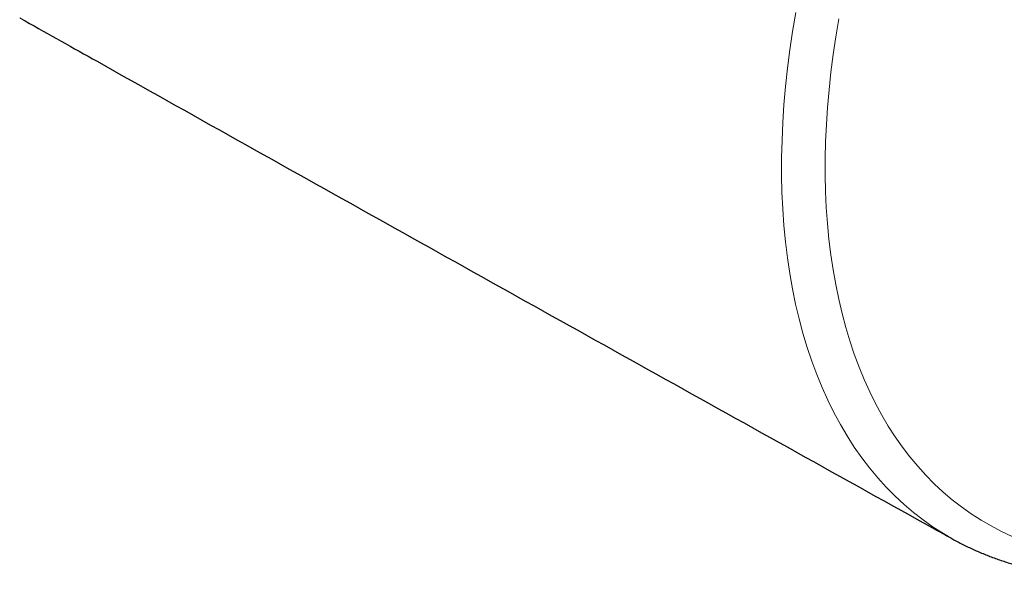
# Model space of a CAD drawing. Header units: millimetres. Extents: x 8 to 686, y 12 to 353.
# Tile 7 of 11: x 625 to 656, y 78 to 95. Entities that reach past the tile are written whole.
import ezdxf

# ---------------------------------------------------------------- set-up
doc = ezdxf.new("R2010")
doc.units = ezdxf.units.MM

msp = doc.modelspace()

# ---------------------------------------------------------------- linework, layer by layer
at = {"color": 7, "linetype": 'Continuous', "lineweight": 30}
for p, q in [((625.281, 95.266), (625.347, 95.228)), ((654.647, 78.871), (654.646, 78.871))]:
    msp.add_line(p, q, dxfattribs=at)
at = {"color": 252, "linetype": 'Continuous', "lineweight": 0, "flags": 128}
for points in [[(654.646, 78.871), (654.351, 79.043), (654.026, 79.251), (653.71, 79.474), (653.404, 79.712), (653.106, 79.965), (652.819, 80.231), (652.541, 80.513), (652.274, 80.808), (652.017, 81.117), (651.77, 81.44), (651.534, 81.776), (651.309, 82.126), (651.095, 82.488), (650.892, 82.863), (650.7, 83.251), (650.519, 83.651), (650.35, 84.063), (650.192, 84.486), (650.047, 84.921), (649.913, 85.366), (649.791, 85.823), (649.681, 86.29), (649.583, 86.767), (649.497, 87.254), (649.423, 87.75), (649.362, 88.255), (649.312, 88.77), (649.276, 89.292), (649.251, 89.823), (649.239, 90.361), (649.239, 90.907), (649.252, 91.459), (649.277, 92.019), (649.314, 92.584), (649.364, 93.155), (649.426, 93.732), (649.5, 94.313), (649.586, 94.899), (649.685, 95.49)], [(625.176, 95.327), (625.281, 95.266)], [(651.045, 95.297), (650.95, 94.728), (650.867, 94.164), (650.796, 93.605), (650.736, 93.05), (650.689, 92.5), (650.653, 91.956), (650.629, 91.418), (650.616, 90.887), (650.616, 90.361), (650.628, 89.843), (650.651, 89.333), (650.687, 88.83), (650.734, 88.335), (650.793, 87.849), (650.864, 87.371), (650.947, 86.903), (651.041, 86.444), (651.147, 85.994), (651.264, 85.555), (651.393, 85.126), (651.534, 84.708), (651.685, 84.3), (651.848, 83.904), (652.022, 83.519), (652.206, 83.146), (652.402, 82.785), (652.608, 82.437), (652.825, 82.1), (653.052, 81.777), (653.289, 81.466), (653.537, 81.169), (653.794, 80.884), (654.061, 80.614), (654.338, 80.357), (654.624, 80.114), (654.919, 79.885), (655.223, 79.67), (655.536, 79.47), (655.857, 79.284), (656.187, 79.113), (656.524, 78.957)]]:
    msp.add_lwpolyline(points, dxfattribs=at)
at = {"color": 7, "linetype": 'Continuous', "lineweight": 30}
for points, knots in [([(654.646, 78.872), (654.671, 78.858), (654.749, 78.814), (654.883, 78.744), (655.048, 78.66), (655.216, 78.58), (655.385, 78.503), (655.556, 78.429), (655.729, 78.359), (655.903, 78.292), (656.079, 78.228), (656.257, 78.168), (656.436, 78.111), (656.617, 78.057), (656.799, 78.007), (656.984, 77.96), (657.169, 77.916), (657.356, 77.876), (657.545, 77.84), (657.735, 77.807), (657.927, 77.777), (658.12, 77.751), (658.315, 77.728), (658.51, 77.708), (658.708, 77.693), (658.906, 77.68), (659.106, 77.671), (659.307, 77.666), (659.509, 77.664), (659.713, 77.666), (659.917, 77.671), (660.123, 77.679), (660.33, 77.691), (660.538, 77.707), (660.747, 77.726), (660.957, 77.749), (661.167, 77.775), (661.379, 77.805), (661.592, 77.838), (661.805, 77.875), (662.02, 77.915), (662.235, 77.959), (662.45, 78.006), (662.667, 78.057), (662.884, 78.111), (663.102, 78.168), (663.32, 78.23), (663.539, 78.294), (663.758, 78.362), (663.978, 78.433), (664.198, 78.508), (664.419, 78.586), (664.64, 78.667), (664.862, 78.752), (665.083, 78.84), (665.305, 78.932), (665.527, 79.027), (665.75, 79.125), (665.972, 79.226), (666.195, 79.331), (666.418, 79.438), (666.641, 79.549), (666.864, 79.664), (667.086, 79.781), (667.309, 79.902), (667.532, 80.025), (667.755, 80.152), (667.977, 80.282), (668.199, 80.415), (668.422, 80.551), (668.644, 80.69), (668.865, 80.831), (669.087, 80.976), (669.308, 81.124), (669.528, 81.275), (669.748, 81.429), (669.968, 81.585), (670.188, 81.745), (670.407, 81.907), (670.625, 82.072), (670.843, 82.24), (671.06, 82.41), (671.277, 82.584), (671.493, 82.76), (671.709, 82.938), (671.923, 83.12), (672.137, 83.304), (672.351, 83.49), (672.563, 83.679), (672.775, 83.871), (672.986, 84.065), (673.196, 84.261), (673.405, 84.46), (673.613, 84.661), (673.82, 84.865), (674.027, 85.071), (674.232, 85.28), (674.436, 85.49), (674.639, 85.703), (674.841, 85.918), (675.042, 86.136), (675.242, 86.355), (675.441, 86.577), (675.638, 86.801), (675.834, 87.027), (676.029, 87.254), (676.223, 87.484), (676.415, 87.716), (676.606, 87.95), (676.796, 88.185), (676.984, 88.423), (677.171, 88.662), (677.356, 88.903), (677.54, 89.146), (677.722, 89.391), (677.903, 89.637), (678.082, 89.885), (678.26, 90.134), (678.436, 90.385), (678.611, 90.638), (678.784, 90.892), (678.955, 91.148), (679.124, 91.405), (679.292, 91.663), (679.458, 91.923), (679.623, 92.184), (679.785, 92.447), (679.946, 92.71), (680.105, 92.975), (680.262, 93.241), (680.417, 93.508), (680.57, 93.777), (680.721, 94.046), (680.87, 94.316), (681.018, 94.587), (681.163, 94.86), (681.306, 95.133), (681.448, 95.407), (681.587, 95.681), (681.724, 95.957), (681.859, 96.233), (681.992, 96.51), (682.123, 96.788), (682.252, 97.066), (682.378, 97.345), (682.502, 97.625), (682.625, 97.905), (682.744, 98.185), (682.862, 98.466), (682.977, 98.747), (683.09, 99.028), (683.201, 99.31), (683.31, 99.592), (683.416, 99.875), (683.52, 100.157), (683.621, 100.44), (683.72, 100.723), (683.817, 101.005), (683.911, 101.288), (684.003, 101.571), (684.093, 101.854), (684.179, 102.136), (684.264, 102.419), (684.346, 102.701), (684.426, 102.983), (684.503, 103.265), (684.577, 103.547), (684.649, 103.828), (684.719, 104.109), (684.786, 104.389), (684.85, 104.669), (684.912, 104.949), (684.971, 105.228), (685.027, 105.506), (685.081, 105.784), (685.133, 106.061), (685.182, 106.337), (685.228, 106.613), (685.271, 106.888), (685.312, 107.162), (685.35, 107.435), (685.386, 107.708), (685.419, 107.979), (685.449, 108.249), (685.476, 108.519), (685.501, 108.787), (685.523, 109.055), (685.543, 109.321), (685.559, 109.586), (685.573, 109.85), (685.584, 110.112), (685.593, 110.373), (685.599, 110.633), (685.602, 110.892), (685.602, 111.149), (685.6, 111.405), (685.594, 111.659), (685.586, 111.912), (685.576, 112.164), (685.562, 112.413), (685.546, 112.661), (685.527, 112.908), (685.506, 113.152), (685.481, 113.395), (685.454, 113.637), (685.424, 113.876), (685.391, 114.114), (685.356, 114.349), (685.318, 114.583), (685.277, 114.815), (685.233, 115.044), (685.187, 115.272), (685.137, 115.498), (685.086, 115.721), (685.031, 115.943), (684.974, 116.162), (684.914, 116.379), (684.851, 116.593), (684.786, 116.806), (684.718, 117.016), (684.647, 117.223), (684.574, 117.429), (684.498, 117.632), (684.419, 117.832), (684.338, 118.03), (684.254, 118.225), (684.167, 118.418), (684.078, 118.608), (683.987, 118.795), (683.893, 118.98), (683.796, 119.162), (683.697, 119.341), (683.596, 119.517), (683.492, 119.691), (683.385, 119.862), (683.277, 120.03), (683.165, 120.195), (683.052, 120.357), (682.936, 120.516), (682.818, 120.673), (682.697, 120.826), (682.574, 120.976), (682.449, 121.124), (682.322, 121.268), (682.192, 121.409), (682.061, 121.547), (681.927, 121.683), (681.791, 121.815), (681.653, 121.943), (681.513, 122.069), (681.37, 122.192), (681.226, 122.311), (681.08, 122.428), (680.932, 122.541), (680.781, 122.651), (680.629, 122.757), (680.475, 122.861), (680.319, 122.961), (680.212, 123.028), (680.156, 123.06), (680.154, 123.061)], [0, 0, 0, 0, 0.001707, 0.005486, 0.009264, 0.013044, 0.016824, 0.020606, 0.024389, 0.028174, 0.031962, 0.035752, 0.039545, 0.043341, 0.047141, 0.050944, 0.05475, 0.058561, 0.062376, 0.066195, 0.070018, 0.073846, 0.077679, 0.081516, 0.085357, 0.089204, 0.093054, 0.09691, 0.10077, 0.104634, 0.108503, 0.112376, 0.116253, 0.120134, 0.124019, 0.127908, 0.131801, 0.135697, 0.139597, 0.143499, 0.147405, 0.151313, 0.155224, 0.159138, 0.163054, 0.166972, 0.170892, 0.174814, 0.178738, 0.182664, 0.18659, 0.190519, 0.194448, 0.198378, 0.202309, 0.206241, 0.210174, 0.214107, 0.218041, 0.221975, 0.22591, 0.229845, 0.23378, 0.237715, 0.24165, 0.245585, 0.24952, 0.253455, 0.25739, 0.261324, 0.265258, 0.269192, 0.273126, 0.277059, 0.280992, 0.284924, 0.288857, 0.292788, 0.296719, 0.30065, 0.30458, 0.30851, 0.31244, 0.316368, 0.320297, 0.324225, 0.328152, 0.332079, 0.336005, 0.339931, 0.343857, 0.347782, 0.351706, 0.35563, 0.359554, 0.363477, 0.3674, 0.371322, 0.375244, 0.379166, 0.383087, 0.387008, 0.390928, 0.394848, 0.398768, 0.402687, 0.406606, 0.410525, 0.414443, 0.418361, 0.422279, 0.426196, 0.430114, 0.434031, 0.437947, 0.441864, 0.44578, 0.449697, 0.453613, 0.457529, 0.461444, 0.46536, 0.469275, 0.473191, 0.477106, 0.481021, 0.484936, 0.488851, 0.492766, 0.496681, 0.500596, 0.504511, 0.508426, 0.512341, 0.516256, 0.520171, 0.524086, 0.528002, 0.531917, 0.535832, 0.539748, 0.543664, 0.54758, 0.551496, 0.555412, 0.559328, 0.563245, 0.567161, 0.571078, 0.574995, 0.578913, 0.582831, 0.586749, 0.590667, 0.594586, 0.598504, 0.602424, 0.606343, 0.610263, 0.614183, 0.618104, 0.622025, 0.625947, 0.629869, 0.633791, 0.637714, 0.641637, 0.64556, 0.649484, 0.653409, 0.657334, 0.661259, 0.665185, 0.669112, 0.673039, 0.676966, 0.680894, 0.684823, 0.688752, 0.692681, 0.696611, 0.700542, 0.704473, 0.708404, 0.712336, 0.716269, 0.720202, 0.724135, 0.728069, 0.732003, 0.735938, 0.739873, 0.743808, 0.747744, 0.75168, 0.755616, 0.759553, 0.763489, 0.767426, 0.771362, 0.775299, 0.779236, 0.783172, 0.787108, 0.791044, 0.794979, 0.798914, 0.802848, 0.806782, 0.810715, 0.814647, 0.818577, 0.822507, 0.826435, 0.830362, 0.834287, 0.83821, 0.842132, 0.846051, 0.849968, 0.853883, 0.857796, 0.861705, 0.865612, 0.869515, 0.873416, 0.877312, 0.881206, 0.885095, 0.888981, 0.892863, 0.896741, 0.900614, 0.904483, 0.908348, 0.912208, 0.916063, 0.919914, 0.92376, 0.927602, 0.931439, 0.935271, 0.939098, 0.942922, 0.94674, 0.950555, 0.954365, 0.958172, 0.961974, 0.965773, 0.969569, 0.973362, 0.977152, 0.980939, 0.984724, 0.988507, 0.992289, 0.996069, 0.999848, 1, 1, 1, 1]), ([(625.348, 95.228), (626.104, 94.803), (628.332, 93.552), (632.033, 91.478), (636.449, 89.007), (640.868, 86.539), (645.288, 84.074), (649.71, 81.613), (652.83, 79.879), (654.476, 78.966), (654.647, 78.871)], [0, 0, 0, 0, 0.077596, 0.228416, 0.379236, 0.530055, 0.680873, 0.83169, 0.982506, 1, 1, 1, 1])]:
    msp.add_open_spline(points, degree=3, knots=knots, dxfattribs=at)

doc.saveas('drawing.dxf')
